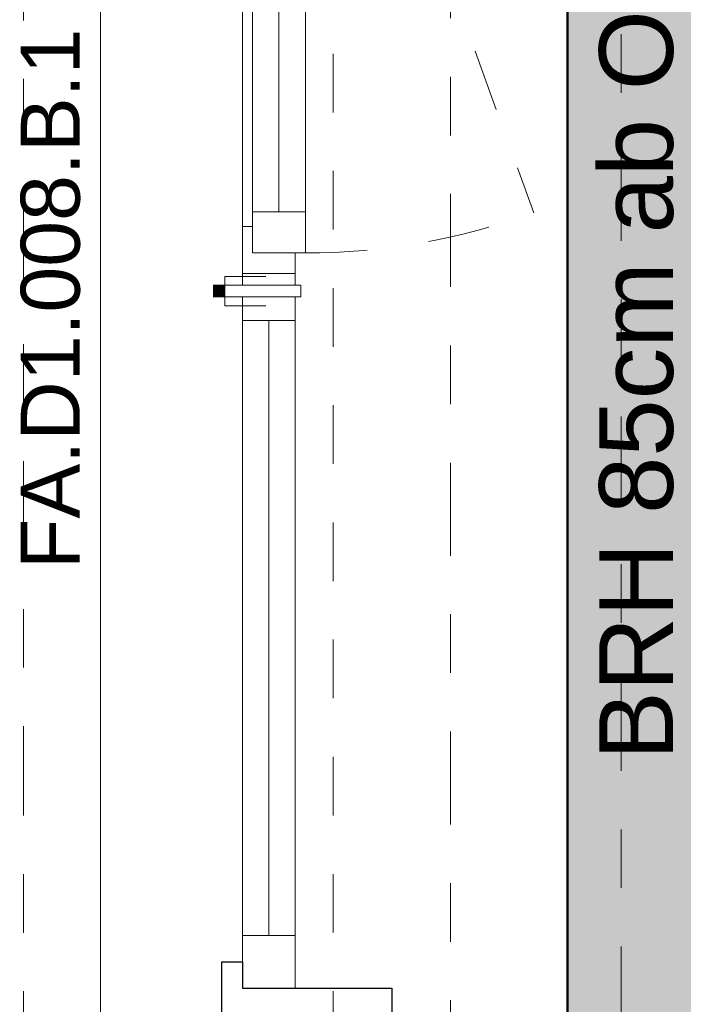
# Model space of a CAD drawing. Header units: metres. Extents: x -180 to 4, y -49 to 6.
# Tile 61 of 256: x -176.16 to -175.02, y -28.32 to -26.64. Entities that reach past the tile are written whole.
import ezdxf

# ---------------------------------------------------------------- set-up
doc = ezdxf.new("R2010")
doc.units = ezdxf.units.M
doc.header["$LTSCALE"] = 0.05
doc.header["$PDMODE"] = 1
doc.header["$PDSIZE"] = -2
for name, pattern in [('ISO-10 Strichpunktlinie', [4.699, 3.048, -0.762, 0.127, -0.762]), ('Linienart-20', [2.116531, 1.058062, -1.058469]), ('Linienart-34', [4.233, 2.116, -2.117]), ('Linienart-53', [5.291531, 3.175, -1.058062, 0.352704, -0.705764])]:
    doc.linetypes.add(name, pattern=pattern)
for name, color, linetype, lineweight, true_color in [('30 -33 Aussenwände- 7 Fassade_ Elemente', 7, 'Continuous', 9, 0x00aacc), ('30 -35 Decken- 1 Konstruktion-Träger- Stahlbeton', 7, 'Continuous', 13, 0x33aa00), ('30 -36 Dächer- 3 Dachbeläge', 7, 'Continuous', 15, 0x9999ff), ('30 -36 Dächer- 4 Dachbekleidungen', 7, 'Continuous', 9, 0xccccff), ('70 -72 Beschriftung- 1 Beschriftung allgemein', 7, 'Continuous', 9, 0xff6633), ('70 -72 Beschriftung- 7 Detailverweise Linie', 7, 'Continuous', 9, 0x00dd00), ('70 -75 Raumstempel- 1 Raumstempel', 1, 'Continuous', 50, 0xff0000), ('CW-Unsichtbar', 7, 'Continuous', 9, 0x599559)]:
    doc.layers.add(name, color=color, linetype=linetype, lineweight=lineweight, true_color=true_color)
doc.layers.add('70 -71 Achsen- 1 Gebäudeachsen', color=7, linetype='Linienart-53', lineweight=18)
doc.layers.add('Keine', color=7, linetype='Continuous', lineweight=9)
doc.styles.add('Arial', font='arial.ttf')

# ---------------------------------------------------------------- blocks, each defined once
blk = doc.blocks.new('Gruppe-5')
at = {"layer": '30 -33 Aussenwände- 7 Fassade_ Elemente', "lineweight": 9, "transparency": 33554687, "flags": 128}
for points in [[(0.1015, -3.881, 0.324435), (0.1229, -3.8741, 0.324435), (0.1229, -3.8516, 0.324435), (0.1015, -3.8446), (0.0515, -3.8607, -0.324488), (0.0301, -3.8537, -0.324488), (0.0301, -3.8312, -0.324488), (0.0515, -3.8243), (0.1015, -3.8427, 0.324435), (0.1229, -3.8358, 0.324435), (0.1229, -3.8133, 0.324435), (0.1015, -3.8063), (0.0515, -3.8224, -0.324488), (0.0301, -3.8154, -0.324488), (0.0301, -3.7929, -0.324488), (0.0515, -3.786), (0.1015, -3.8044, 0.324435), (0.1229, -3.7975, 0.324435), (0.1229, -3.775, 0.324435), (0.1015, -3.768), (0.0515, -3.7841, -0.767984), (0.0315, -3.753)], [(0.1258, -3.753, -0.426772), (0.1015, -3.7661), (0.066, -3.753)], [(0.1015, -3.9576, 1.372583), (0.1015, -3.9212), (0.0515, -3.9373, -1.372995), (0.0515, -3.9009), (0.1015, -3.9193, 1.372583), (0.1015, -3.8829), (0.0515, -3.899, -1.372995), (0.0515, -3.8626), (0.1015, -3.881, 1.372583), (0.1015, -3.8446), (0.0515, -3.8607, -1.372995), (0.0515, -3.8243), (0.1015, -3.8427, 1.372583), (0.1015, -3.8063), (0.0515, -3.8224, -1.372995), (0.0515, -3.786)], [(0.1265, -3.978, 0.513088), (0.1015, -3.9595), (0.0515, -3.9756, -1.372995), (0.0515, -3.9392), (0.1015, -3.9576, 1.372583), (0.1015, -3.9212), (0.0515, -3.9373, -1.372995), (0.0515, -3.9009), (0.1015, -3.9193, 1.372583), (0.1015, -3.8829)]]:
    blk.add_lwpolyline(points, format="xyb", dxfattribs=at)
blk = doc.blocks.new('Gruppe-6')
at = {"layer": '30 -33 Aussenwände- 7 Fassade_ Elemente', "transparency": 33554687}
blk.add_blockref('Gruppe-5', (0, 0), dxfattribs=at)
blk = doc.blocks.new('Dämmung-1')
at = {"layer": '30 -33 Aussenwände- 7 Fassade_ Elemente', "color": 7, "transparency": 33554687}
blk.add_blockref('Gruppe-6', (0, 0), dxfattribs=at)
at = {"layer": '30 -33 Aussenwände- 7 Fassade_ Elemente', "color": 0, "flags": 1}
for tag in ['prm0_value', 'prm1_value', 'prm2_value', 'prm3_value', 'prm4_value', 'prm5_value', 'prm6_value', 'IFC_UUID', 'instanceID', 'prm0_name', 'prm0_type', 'prm1_name', 'prm1_type', 'prm2_name', 'prm2_type', 'prm3_name', 'prm3_type', 'prm4_name', 'prm4_type', 'prm5_name', 'prm5_type', 'prm6_name', 'prm6_type']:
    blk.add_attdef(tag, (-175.7655, -28.197), '', height=0.00018, dxfattribs=at)
blk = doc.blocks.new('Gruppe-8')
at = {"layer": '30 -33 Aussenwände- 7 Fassade_ Elemente', "lineweight": 9, "transparency": 33554687, "flags": 128}
for points in [[(0.2065, -4.0331, 0.324435), (0.2578, -4.0164, 0.324435), (0.2578, -3.9624, 0.324435), (0.2065, -3.9457), (0.0865, -3.9842, -0.324488), (0.0352, -3.9675, -0.324488), (0.0352, -3.9136, -0.324488), (0.0865, -3.8968), (0.2065, -3.9412, 0.324435), (0.2578, -3.9244, 0.324435), (0.2578, -3.8705, 0.324435), (0.2065, -3.8538), (0.0865, -3.8923, -0.324488), (0.0352, -3.8756, -0.324488), (0.0352, -3.8216, -0.324488), (0.0865, -3.8049), (0.2065, -3.8493, 0.324435), (0.2578, -3.8325, 0.324435), (0.2578, -3.7786, 0.324435), (0.2065, -3.7618), (0.0865, -3.8004, -0.743417), (0.0365, -3.728)], [(0.2642, -3.728, -0.41215), (0.2065, -3.7573), (0.1272, -3.728)], [(0.2065, -5.1362, 1.372583), (0.2065, -5.0488), (0.0865, -5.0874, -1.372995), (0.0865, -4.9999), (0.2065, -5.0443, 1.372583), (0.2065, -4.9569), (0.0865, -4.9954, -1.372995), (0.0865, -4.908), (0.2065, -4.9524, 1.372583), (0.2065, -4.8649), (0.0865, -4.9035, -1.372995), (0.0865, -4.8161), (0.2065, -4.8604, 1.372583), (0.2065, -4.773), (0.0865, -4.8116, -1.372995), (0.0865, -4.7242), (0.2065, -4.7685, 1.372583), (0.2065, -4.6811), (0.0865, -4.7197, -1.372995), (0.0865, -4.6322), (0.2065, -4.6766, 1.372583), (0.2065, -4.5892), (0.0865, -4.6277, -1.372995), (0.0865, -4.5403), (0.2065, -4.5847, 1.372583), (0.2065, -4.4972), (0.0865, -4.5358, -1.372995), (0.0865, -4.4484), (0.2065, -4.4927, 1.372583), (0.2065, -4.4053), (0.0865, -4.4439, -1.372995), (0.0865, -4.3565), (0.2065, -4.4008, 1.372583), (0.2065, -4.3134), (0.0865, -4.352, -1.372995), (0.0865, -4.2645), (0.2065, -4.3089, 1.372583), (0.2065, -4.2215), (0.0865, -4.26, -1.372995), (0.0865, -4.1726), (0.2065, -4.217, 1.372583), (0.2065, -4.1295), (0.0865, -4.1681, -1.372995), (0.0865, -4.0807), (0.2065, -4.125, 1.372583), (0.2065, -4.0376), (0.0865, -4.0762, -1.372995), (0.0865, -3.9887), (0.2065, -4.0331, 1.372583), (0.2065, -3.9457), (0.0865, -3.9842, -1.372995), (0.0865, -3.8968), (0.2065, -3.9412, 1.372583), (0.2065, -3.8538), (0.0865, -3.8923, -1.372995), (0.0865, -3.8049)]]:
    blk.add_lwpolyline(points, format="xyb", dxfattribs=at)
blk = doc.blocks.new('Gruppe-9')
at = {"layer": '30 -33 Aussenwände- 7 Fassade_ Elemente', "transparency": 33554687}
blk.add_blockref('Gruppe-8', (0, 0), dxfattribs=at)
blk = doc.blocks.new('Dämmung-2')
at = {"layer": '30 -33 Aussenwände- 7 Fassade_ Elemente', "color": 7, "transparency": 33554687}
blk.add_blockref('Gruppe-9', (0, 0), dxfattribs=at)
at = {"layer": '30 -33 Aussenwände- 7 Fassade_ Elemente', "color": 0, "flags": 1}
for tag in ['prm0_value', 'prm1_value', 'prm2_value', 'prm3_value', 'prm4_value', 'prm5_value', 'prm6_value', 'IFC_UUID', 'instanceID', 'prm0_name', 'prm0_type', 'prm1_name', 'prm1_type', 'prm2_name', 'prm2_type', 'prm3_name', 'prm3_type', 'prm4_name', 'prm4_type', 'prm5_name', 'prm5_type', 'prm6_name', 'prm6_type']:
    blk.add_attdef(tag, (-175.7718, -27.972), '', height=0.00018, dxfattribs=at)
blk = doc.blocks.new('Gruppe-14')
at = {"layer": '30 -33 Aussenwände- 7 Fassade_ Elemente', "lineweight": 9, "transparency": 33554687, "flags": 128}
for points in [[(0.0716, -3.9999, 0.324435), (0.0844, -3.9957, 0.324435), (0.0844, -3.9822, 0.324435), (0.0716, -3.978), (0.0416, -3.9877, -0.324488), (0.0288, -3.9835, -0.324488), (0.0288, -3.97, -0.324488), (0.0416, -3.9658), (0.0716, -3.9769, 0.324435), (0.0844, -3.9727, 0.324435), (0.0845, -3.9593, 0.324435), (0.0716, -3.9551), (0.0416, -3.9647, -0.324488), (0.0288, -3.9605, -0.324488), (0.0288, -3.947, -0.324488), (0.0417, -3.9428), (0.0716, -3.9539, 0.324435), (0.0845, -3.9498, 0.324435), (0.0845, -3.9363, 0.324435), (0.0717, -3.9321), (0.0417, -3.9417, -0.688254), (0.0282, -3.925)], [(0.0855, -3.925, -0.374705), (0.0717, -3.9309), (0.0556, -3.925)], [(0.0715, -4.1378, 1.372583), (0.0715, -4.1159), (0.0415, -4.1255, -1.372995), (0.0415, -4.1037), (0.0715, -4.1148, 1.372583), (0.0715, -4.0929), (0.0415, -4.1026, -1.372995), (0.0416, -4.0807), (0.0715, -4.0918, 1.372583), (0.0716, -4.07), (0.0416, -4.0796, -1.372995), (0.0416, -4.0577), (0.0716, -4.0688, 1.372583), (0.0716, -4.047), (0.0416, -4.0566, -1.372995), (0.0416, -4.0347), (0.0716, -4.0459, 1.372583), (0.0716, -4.024), (0.0416, -4.0336, -1.372995), (0.0416, -4.0118), (0.0716, -4.0229, 1.372583), (0.0716, -4.001), (0.0416, -4.0106, -1.372995), (0.0416, -3.9888), (0.0716, -3.9999, 1.372583), (0.0716, -3.978), (0.0416, -3.9877, -1.372995), (0.0416, -3.9658), (0.0716, -3.9769, 1.372583), (0.0716, -3.9551), (0.0416, -3.9647, -1.372995), (0.0417, -3.9428)], [(0.0865, -4.15, 0.513088), (0.0715, -4.1389), (0.0415, -4.1485, -1.372995), (0.0415, -4.1267), (0.0715, -4.1378, 1.372583), (0.0715, -4.1159), (0.0415, -4.1255, -1.372995), (0.0415, -4.1037), (0.0715, -4.1148, 1.372583), (0.0715, -4.0929)]]:
    blk.add_lwpolyline(points, format="xyb", dxfattribs=at)
blk = doc.blocks.new('Gruppe-15')
at = {"layer": '30 -33 Aussenwände- 7 Fassade_ Elemente', "transparency": 33554687}
blk.add_blockref('Gruppe-14', (0, 0), dxfattribs=at)
blk = doc.blocks.new('Dämmung-4')
at = {"layer": '30 -33 Aussenwände- 7 Fassade_ Elemente', "color": 7, "transparency": 33554687}
blk.add_blockref('Gruppe-15', (0, 0), dxfattribs=at)
at = {"layer": '30 -33 Aussenwände- 7 Fassade_ Elemente', "color": 0, "flags": 1}
for tag in ['IFC_UUID', 'instanceID', 'prm0_name', 'prm0_type', 'prm0_value', 'prm1_name', 'prm1_type', 'prm1_value', 'prm2_name', 'prm2_type', 'prm2_value', 'prm3_name', 'prm3_type', 'prm3_value', 'prm4_name', 'prm4_type', 'prm4_value', 'prm5_name', 'prm5_type', 'prm5_value', 'prm6_name', 'prm6_type', 'prm6_value']:
    blk.add_attdef(tag, (-175.8494, -28.1971), '', height=0.00018, dxfattribs=at)
blk = doc.blocks.new('Gruppe-16')
at = {"color": 255}
blk.add_wipeout([(-176.018, -28.197), (-176.018, -19.947), (-175.221, -19.947), (-175.221, -28.197)], dxfattribs=at).dxf.layer = '30 -33 Aussenwände- 7 Fassade_ Elemente'
at = {"layer": '30 -33 Aussenwände- 7 Fassade_ Elemente'}
for p, q in [((-175.421, -28.147), (-175.421, -28.247)), ((-175.471, -28.197), (-175.371, -28.197))]:
    blk.add_line(p, q, dxfattribs=at)
at = {"color": 255}
blk.add_wipeout([(-175.776, -27.972), (-175.428, -27.972), (-175.428, -20.172), (-175.776, -20.172), (-175.776, -20.017), (-176.018, -20.017), (-176.018, -28.132), (-175.776, -28.132)], dxfattribs=at).dxf.layer = '30 -33 Aussenwände- 7 Fassade_ Elemente'
at = {"layer": '30 -33 Aussenwände- 7 Fassade_ Elemente', "flags": 128}
blk.add_lwpolyline([(-175.776, -27.972), (-175.428, -27.972), (-175.428, -20.172), (-175.776, -20.172), (-175.776, -20.017), (-176.018, -20.017), (-176.018, -28.132), (-175.776, -28.132)], close=True, dxfattribs=at)
at = {"color": 255}
blk.add_wipeout([(-175.968, -27.947), (-175.968, -20.197), (-175.776, -20.197), (-175.776, -27.947)], dxfattribs=at).dxf.layer = '30 -33 Aussenwände- 7 Fassade_ Elemente'
at = {"layer": '30 -33 Aussenwände- 7 Fassade_ Elemente', "flags": 128}
blk.add_lwpolyline([(-175.968, -27.947), (-175.968, -20.197), (-175.776, -20.197), (-175.776, -27.947)], close=True, dxfattribs=at)
at = {"color": 255, "lineweight": 25}
blk.add_wipeout([(-175.776, -28.197), (-175.776, -19.947), (-175.661, -19.947), (-175.661, -20.172), (-175.503, -20.172), (-175.503, -27.972), (-175.661, -27.972), (-175.661, -28.197)], dxfattribs=at).dxf.layer = '30 -33 Aussenwände- 7 Fassade_ Elemente'
at = {"layer": '30 -33 Aussenwände- 7 Fassade_ Elemente', "lineweight": 25}
blk.add_line((-175.776, -28.197), (-175.776, -19.947), dxfattribs=at)
at = {"layer": '30 -33 Aussenwände- 7 Fassade_ Elemente', "lineweight": 25, "flags": 128}
blk.add_lwpolyline([(-175.661, -19.947), (-175.661, -20.172), (-175.503, -20.172), (-175.503, -27.972), (-175.661, -27.972), (-175.661, -28.197)], dxfattribs=at)
at = {"layer": '30 -33 Aussenwände- 7 Fassade_ Elemente', "rotation": 180}
for name, p in [('Dämmung-2', (-175.4945, -31.7)), ('Dämmung-1', (-175.6345, -31.95))]:
    blk.add_blockref(name, p, dxfattribs=at)
at = {"color": 255, "lineweight": 25}
blk.add_wipeout([(-175.776, -27.972), (-175.836, -27.972), (-175.836, -28.112), (-175.968, -28.112), (-175.968, -27.947), (-175.776, -27.947)], dxfattribs=at).dxf.layer = '30 -33 Aussenwände- 7 Fassade_ Elemente'
at = {"layer": '30 -33 Aussenwände- 7 Fassade_ Elemente', "lineweight": 25, "flags": 128}
blk.add_lwpolyline([(-175.776, -27.972), (-175.836, -27.972), (-175.836, -28.112), (-175.968, -28.112), (-175.968, -27.947), (-175.776, -27.947)], close=True, dxfattribs=at)
at = {"layer": '30 -33 Aussenwände- 7 Fassade_ Elemente', "xscale": -1, "rotation": 180}
blk.add_blockref('Dämmung-4', (-175.8625, -32.122), dxfattribs=at)
blk = doc.blocks.new('Gruppe-2360')
at = {"color": 255, "linetype": 'Continuous', "lineweight": 9, "transparency": 33554687}
blk.add_wipeout([(-0.605, 0.035), (-0.605, -0.225), (0.605, -0.225), (0.605, 0.035)], dxfattribs=at).dxf.layer = '30 -33 Aussenwände- 7 Fassade_ Elemente'
at = {"layer": '30 -33 Aussenwände- 7 Fassade_ Elemente', "color": 7, "linetype": 'Continuous', "lineweight": 9, "transparency": 33554687, "flags": 128}
blk.add_lwpolyline([(-0.605, 0.035), (-0.605, -0.225), (0.605, -0.225), (0.605, 0.035)], dxfattribs=at)
blk = doc.blocks.new('Gruppe-2361')
at = {"color": 255, "linetype": 'Continuous', "lineweight": 9, "transparency": 33554687}
blk.add_wipeout([(-0.605, 0.125), (-0.605, 0.225), (0.605, 0.225), (0.605, 0.125)], dxfattribs=at).dxf.layer = '30 -33 Aussenwände- 7 Fassade_ Elemente'
at = {"layer": '30 -33 Aussenwände- 7 Fassade_ Elemente', "color": 7, "linetype": 'Continuous', "lineweight": 9, "transparency": 33554687, "flags": 128}
blk.add_lwpolyline([(-0.605, 0.125), (-0.605, 0.225), (0.605, 0.225), (0.605, 0.125)], dxfattribs=at)
blk = doc.blocks.new('Gruppe-2362')
at = {"color": 255, "linetype": 'Continuous', "lineweight": 5, "transparency": 33554687}
blk.add_wipeout([(-0.525, 0.1075), (-0.525, 0.125), (0.525, 0.125), (0.525, 0.1075)], dxfattribs=at).dxf.layer = '30 -33 Aussenwände- 7 Fassade_ Elemente'
blk = doc.blocks.new('Gruppe-2363')
at = {"layer": '30 -33 Aussenwände- 7 Fassade_ Elemente', "color": 7, "linetype": 'Continuous', "lineweight": 9, "transparency": 33554687}
blk.add_line((-0.525, 0.125), (0.525, 0.125), dxfattribs=at)
at = {"color": 255, "linetype": 'Continuous', "lineweight": 9, "transparency": 33554687}
blk.add_wipeout([(-0.5, 0.1075), (0.5, 0.1075), (0.5, 0.0175), (-0.5, 0.0175)], dxfattribs=at).dxf.layer = '30 -33 Aussenwände- 7 Fassade_ Elemente'
at = {"layer": '30 -33 Aussenwände- 7 Fassade_ Elemente', "color": 7, "linetype": 'Continuous', "lineweight": 9, "transparency": 33554687}
blk.add_line((-0.5, 0.0625), (0.5, 0.0625), dxfattribs=at)
at = {"layer": '30 -33 Aussenwände- 7 Fassade_ Elemente', "color": 7, "linetype": 'Continuous', "lineweight": 9, "transparency": 33554687, "flags": 128}
blk.add_lwpolyline([(-0.5, 0.1075), (0.5, 0.1075), (0.5, 0.0175), (-0.5, 0.0175)], close=True, dxfattribs=at)
blk = doc.blocks.new('Gruppe-2364')
at = {"color": 255, "linetype": 'Continuous', "lineweight": 9, "transparency": 33554687}
for points in [[(-0.605, 0.125), (-0.525, 0.125), (-0.525, 0.035), (-0.605, 0.035)], [(0.605, 0.125), (0.525, 0.125), (0.525, 0.035), (0.605, 0.035)]]:
    blk.add_wipeout(points, dxfattribs=at).dxf.layer = '30 -33 Aussenwände- 7 Fassade_ Elemente'
at = {"layer": '30 -33 Aussenwände- 7 Fassade_ Elemente', "color": 7, "linetype": 'Continuous', "lineweight": 9, "transparency": 33554687, "flags": 128}
for points in [[(-0.605, 0.125), (-0.525, 0.125), (-0.525, 0.035), (-0.605, 0.035)], [(0.605, 0.125), (0.525, 0.125), (0.525, 0.035), (0.605, 0.035)]]:
    blk.add_lwpolyline(points, close=True, dxfattribs=at)
at = {"color": 255, "linetype": 'Continuous', "lineweight": 9, "transparency": 33554687}
for points in [[(-0.57, 0.1075), (-0.5, 0.1075), (-0.5, 0.0175), (-0.57, 0.0175)], [(0.5, 0.1075), (0.57, 0.1075), (0.57, 0.0175), (0.5, 0.0175)]]:
    blk.add_wipeout(points, dxfattribs=at).dxf.layer = '30 -33 Aussenwände- 7 Fassade_ Elemente'
at = {"layer": '30 -33 Aussenwände- 7 Fassade_ Elemente', "color": 7, "linetype": 'Continuous', "lineweight": 9, "transparency": 33554687}
for p, q in [((-0.57, 0.0175), (-0.57, 0.1075)), ((-0.5, 0.1075), (-0.5, 0.0175)), ((-0.5, 0.0175), (-0.5, 0.1075)), ((0.5, 0.1075), (0.5, 0.0175)), ((0.5, 0.0175), (0.5, 0.1075)), ((0.57, 0.0175), (0.57, 0.1075))]:
    blk.add_line(p, q, dxfattribs=at)
at = {"layer": '30 -33 Aussenwände- 7 Fassade_ Elemente', "color": 7, "linetype": 'Continuous', "lineweight": 9, "transparency": 33554687, "flags": 128}
for points in [[(-0.57, 0.1075), (-0.5, 0.1075), (-0.5, 0.0175), (-0.57, 0.0175)], [(0.5, 0.1075), (0.57, 0.1075), (0.57, 0.0175), (0.5, 0.0175)]]:
    blk.add_lwpolyline(points, close=True, dxfattribs=at)
blk = doc.blocks.new('Gruppe-2365')
at = {"layer": '30 -33 Aussenwände- 7 Fassade_ Elemente', "color": 7, "transparency": 33554687}
for name in ['Gruppe-2361', 'Gruppe-2360']:
    blk.add_blockref(name, (0, 0), dxfattribs=at)
blk.add_blockref('Gruppe-2362', (0, 0), dxfattribs=at)
blk.add_blockref('Gruppe-2363', (0, 0), dxfattribs=at)
blk.add_blockref('Gruppe-2364', (0, 0), dxfattribs=at)
blk = doc.blocks.new('Fenster (2D)-89')
at = {"layer": 'CW-Unsichtbar', "linetype": 'Continuous', "lineweight": 5, "transparency": 33554687}
for p in [(-0.605, 0), (0.605, 0)]:
    blk.add_point(p, dxfattribs=at)
at = {"layer": '30 -33 Aussenwände- 7 Fassade_ Elemente', "color": 0, "flags": 1}
for tag in ['IFC_UUID', 'instanceID']:
    blk.add_attdef(tag, (-175.876, -27.072), '', height=0.00018, dxfattribs=at)
at = {"layer": '30 -33 Aussenwände- 7 Fassade_ Elemente', "color": 7, "transparency": 33554687}
blk.add_blockref('Gruppe-2365', (0, 0), dxfattribs=at)
blk = doc.blocks.new('Gruppe-2378')
at = {"color": 255, "linetype": 'Continuous', "lineweight": 9, "transparency": 33554687}
blk.add_wipeout([(-0.605, 0.035), (-0.605, -0.225), (0.605, -0.225), (0.605, 0.035)], dxfattribs=at).dxf.layer = '30 -33 Aussenwände- 7 Fassade_ Elemente'
at = {"layer": '30 -33 Aussenwände- 7 Fassade_ Elemente', "color": 7, "linetype": 'Continuous', "lineweight": 9, "transparency": 33554687, "flags": 128}
blk.add_lwpolyline([(-0.605, 0.035), (-0.605, -0.225), (0.605, -0.225), (0.605, 0.035)], dxfattribs=at)
blk = doc.blocks.new('Gruppe-2379')
at = {"color": 255, "linetype": 'Continuous', "lineweight": 9, "transparency": 33554687}
blk.add_wipeout([(-0.605, 0.125), (-0.605, 0.225), (0.605, 0.225), (0.605, 0.125)], dxfattribs=at).dxf.layer = '30 -33 Aussenwände- 7 Fassade_ Elemente'
at = {"layer": '30 -33 Aussenwände- 7 Fassade_ Elemente', "color": 7, "linetype": 'Continuous', "lineweight": 9, "transparency": 33554687, "flags": 128}
blk.add_lwpolyline([(-0.605, 0.125), (-0.605, 0.225), (0.605, 0.225), (0.605, 0.125)], dxfattribs=at)
blk = doc.blocks.new('Gruppe-2380')
at = {"color": 255, "linetype": 'Continuous', "lineweight": 5, "transparency": 33554687}
blk.add_wipeout([(-0.525, 0.1075), (-0.525, 0.125), (0.525, 0.125), (0.525, 0.1075)], dxfattribs=at).dxf.layer = '30 -33 Aussenwände- 7 Fassade_ Elemente'
blk = doc.blocks.new('Gruppe-2381')
at = {"layer": '30 -33 Aussenwände- 7 Fassade_ Elemente', "color": 7, "linetype": 'Continuous', "lineweight": 9, "transparency": 33554687}
blk.add_line((-0.525, 0.125), (0.525, 0.125), dxfattribs=at)
at = {"color": 255, "linetype": 'Continuous', "lineweight": 9, "transparency": 33554687}
blk.add_wipeout([(-0.525, 0.125), (0.525, 0.125), (0.525, 0.035), (-0.525, 0.035)], dxfattribs=at).dxf.layer = '30 -33 Aussenwände- 7 Fassade_ Elemente'
at = {"layer": '30 -33 Aussenwände- 7 Fassade_ Elemente', "color": 7, "linetype": 'Continuous', "lineweight": 9, "transparency": 33554687}
blk.add_line((0.525, 0.08), (-0.525, 0.08), dxfattribs=at)
at = {"layer": '30 -33 Aussenwände- 7 Fassade_ Elemente', "color": 7, "linetype": 'Continuous', "lineweight": 9, "transparency": 33554687, "flags": 128}
blk.add_lwpolyline([(-0.525, 0.125), (0.525, 0.125), (0.525, 0.035), (-0.525, 0.035)], close=True, dxfattribs=at)
blk = doc.blocks.new('Gruppe-2382')
at = {"color": 255, "linetype": 'Continuous', "lineweight": 9, "transparency": 33554687}
for points in [[(-0.605, 0.125), (-0.525, 0.125), (-0.525, 0.035), (-0.605, 0.035)], [(0.605, 0.125), (0.525, 0.125), (0.525, 0.035), (0.605, 0.035)]]:
    blk.add_wipeout(points, dxfattribs=at).dxf.layer = '30 -33 Aussenwände- 7 Fassade_ Elemente'
at = {"layer": '30 -33 Aussenwände- 7 Fassade_ Elemente', "color": 7, "linetype": 'Continuous', "lineweight": 9, "transparency": 33554687}
for p, q in [((-0.605, 0.035), (-0.605, 0.125)), ((-0.525, 0.035), (-0.525, 0.125)), ((0.525, 0.035), (0.525, 0.125)), ((0.605, 0.035), (0.605, 0.125))]:
    blk.add_line(p, q, dxfattribs=at)
at = {"layer": '30 -33 Aussenwände- 7 Fassade_ Elemente', "color": 7, "linetype": 'Continuous', "lineweight": 9, "transparency": 33554687, "flags": 128}
for points in [[(-0.605, 0.125), (-0.525, 0.125), (-0.525, 0.035), (-0.605, 0.035)], [(0.605, 0.125), (0.525, 0.125), (0.525, 0.035), (0.605, 0.035)]]:
    blk.add_lwpolyline(points, close=True, dxfattribs=at)
blk = doc.blocks.new('Gruppe-2383')
at = {"layer": '30 -33 Aussenwände- 7 Fassade_ Elemente', "color": 7, "transparency": 33554687}
for name in ['Gruppe-2379', 'Gruppe-2378']:
    blk.add_blockref(name, (0, 0), dxfattribs=at)
blk.add_blockref('Gruppe-2380', (0, 0), dxfattribs=at)
blk.add_blockref('Gruppe-2381', (0, 0), dxfattribs=at)
blk.add_blockref('Gruppe-2382', (0, 0), dxfattribs=at)
blk = doc.blocks.new('Fenster (2D)-90')
at = {"layer": 'CW-Unsichtbar', "linetype": 'Continuous', "lineweight": 5, "transparency": 33554687}
for p in [(-0.605, 0), (0.605, 0)]:
    blk.add_point(p, dxfattribs=at)
at = {"layer": '30 -33 Aussenwände- 7 Fassade_ Elemente', "color": 0, "flags": 1}
for tag in ['IFC_UUID', 'instanceID']:
    blk.add_attdef(tag, (-175.876, -28.282), '', height=0.00018, dxfattribs=at)
at = {"layer": '30 -33 Aussenwände- 7 Fassade_ Elemente', "color": 7, "transparency": 33554687}
blk.add_blockref('Gruppe-2383', (0, 0), dxfattribs=at)
blk = doc.blocks.new('Gruppe-2439')
at = {"color": 255}
blk.add_wipeout([(-175.686, -27.072), (-175.686, -28.292), (-175.776, -28.292), (-175.776, -27.072)], dxfattribs=at).dxf.layer = '30 -33 Aussenwände- 7 Fassade_ Elemente'
at = {"layer": '30 -33 Aussenwände- 7 Fassade_ Elemente', "flags": 128}
blk.add_lwpolyline([(-175.686, -27.072), (-175.686, -28.292), (-175.776, -28.292), (-175.776, -27.072)], close=True, dxfattribs=at)
at = {"color": 255, "lineweight": 18}
for points in [[(-175.686, -27.072), (-175.686, -27.152), (-175.776, -27.152), (-175.776, -27.072)], [(-175.686, -28.202), (-175.686, -28.292), (-175.776, -28.292), (-175.776, -28.202)]]:
    blk.add_wipeout(points, dxfattribs=at).dxf.layer = '30 -33 Aussenwände- 7 Fassade_ Elemente'
at = {"layer": '30 -33 Aussenwände- 7 Fassade_ Elemente', "lineweight": 18}
blk.add_line((-175.731, -27.152), (-175.731, -28.202), dxfattribs=at)
at = {"layer": '30 -33 Aussenwände- 7 Fassade_ Elemente', "lineweight": 18, "flags": 128}
for points in [[(-175.686, -27.072), (-175.686, -27.152), (-175.776, -27.152), (-175.776, -27.072)], [(-175.686, -28.202), (-175.686, -28.292), (-175.776, -28.292), (-175.776, -28.202)]]:
    blk.add_lwpolyline(points, close=True, dxfattribs=at)
at = {"color": 255}
blk.add_wipeout([(-175.686, -25.852), (-175.686, -27.072), (-175.776, -27.072), (-175.776, -25.852)], dxfattribs=at).dxf.layer = '30 -33 Aussenwände- 7 Fassade_ Elemente'
at = {"layer": '30 -33 Aussenwände- 7 Fassade_ Elemente', "flags": 128}
blk.add_lwpolyline([(-175.686, -25.852), (-175.686, -27.072), (-175.776, -27.072), (-175.776, -25.852)], close=True, dxfattribs=at)
at = {"color": 255, "lineweight": 18}
for points in [[(-175.686, -25.852), (-175.686, -25.942), (-175.776, -25.942), (-175.776, -25.852)], [(-175.686, -26.992), (-175.686, -27.072), (-175.776, -27.072), (-175.776, -26.992)]]:
    blk.add_wipeout(points, dxfattribs=at).dxf.layer = '30 -33 Aussenwände- 7 Fassade_ Elemente'
at = {"layer": '30 -33 Aussenwände- 7 Fassade_ Elemente', "lineweight": 18, "flags": 128}
for points in [[(-175.686, -25.852), (-175.686, -25.942), (-175.776, -25.942), (-175.776, -25.852)], [(-175.686, -26.992), (-175.686, -27.072), (-175.776, -27.072), (-175.776, -26.992)]]:
    blk.add_lwpolyline(points, close=True, dxfattribs=at)
at = {"color": 255}
blk.add_wipeout([(-175.6685, -25.897), (-175.6685, -27.037), (-175.7585, -27.037), (-175.7585, -25.897)], dxfattribs=at).dxf.layer = '30 -33 Aussenwände- 7 Fassade_ Elemente'
at = {"layer": '30 -33 Aussenwände- 7 Fassade_ Elemente', "flags": 128}
blk.add_lwpolyline([(-175.6685, -25.897), (-175.6685, -27.037), (-175.7585, -27.037), (-175.7585, -25.897)], close=True, dxfattribs=at)
at = {"color": 255, "lineweight": 18}
for points in [[(-175.6685, -25.897), (-175.6685, -25.967), (-175.7585, -25.967), (-175.7585, -25.897)], [(-175.6685, -26.967), (-175.6685, -27.037), (-175.7585, -27.037), (-175.7585, -26.967)]]:
    blk.add_wipeout(points, dxfattribs=at).dxf.layer = '30 -33 Aussenwände- 7 Fassade_ Elemente'
at = {"layer": '30 -33 Aussenwände- 7 Fassade_ Elemente', "linetype": 'Linienart-34'}
blk.add_line((-175.6685, -25.897), (-175.2786, -26.9683), dxfattribs=at)
at = {"layer": '30 -33 Aussenwände- 7 Fassade_ Elemente', "lineweight": 18}
blk.add_line((-175.7135, -26.967), (-175.7135, -25.967), dxfattribs=at)
at = {"layer": '30 -33 Aussenwände- 7 Fassade_ Elemente', "lineweight": 18, "flags": 128}
for points in [[(-175.6685, -25.897), (-175.6685, -25.967), (-175.7585, -25.967), (-175.7585, -25.897)], [(-175.6685, -26.967), (-175.6685, -27.037), (-175.7585, -27.037), (-175.7585, -26.967)]]:
    blk.add_lwpolyline(points, close=True, dxfattribs=at)
at = {"layer": '30 -33 Aussenwände- 7 Fassade_ Elemente', "linetype": 'Linienart-34'}
blk.add_arc((-175.6685, -25.897), 1.14, 270, 290, dxfattribs=at)
blk = doc.blocks.new('Gruppe-2453')
at = {"layer": '30 -33 Aussenwände- 7 Fassade_ Elemente', "rotation": 90}
blk.add_blockref('Fenster (2D)-89', (-175.651, -26.467), dxfattribs=at)
at = {"layer": '30 -33 Aussenwände- 7 Fassade_ Elemente', "insert": (-175.1671, -27.072), "char_height": 0.125861, "width": 2.76, "attachment_point": 2, "rotation": 90, "line_spacing_factor": 0.970891, "style": 'Arial'}
blk.add_mtext('BRH 85cm ab OK FF', dxfattribs=at)
at = {"layer": '30 -33 Aussenwände- 7 Fassade_ Elemente', "rotation": 90}
blk.add_blockref('Fenster (2D)-90', (-175.651, -27.677), dxfattribs=at)
at = {"color": 255}
blk.add_wipeout([(-176.018, -22.947), (-176.018, -31.197), (-175.221, -31.197), (-175.221, -22.947)], dxfattribs=at).dxf.layer = '30 -33 Aussenwände- 7 Fassade_ Elemente'
blk.add_wipeout([(-175.776, -23.172), (-175.221, -23.172), (-175.221, -30.972), (-175.776, -30.972), (-175.776, -31.127), (-176.018, -31.127), (-176.018, -23.017), (-175.776, -23.017)], dxfattribs=at).dxf.layer = '30 -33 Aussenwände- 7 Fassade_ Elemente'
at = {"layer": '30 -33 Aussenwände- 7 Fassade_ Elemente', "flags": 128}
blk.add_lwpolyline([(-175.776, -23.172), (-175.221, -23.172), (-175.221, -30.972), (-175.776, -30.972), (-175.776, -31.127), (-176.018, -31.127), (-176.018, -23.017), (-175.776, -23.017)], close=True, dxfattribs=at)
at = {"layer": '30 -33 Aussenwände- 7 Fassade_ Elemente', "color": 7}
blk.add_blockref('Gruppe-2439', (0, 0), dxfattribs=at)
at = {"color": 255, "lineweight": 25}
blk.add_wipeout([(-175.811, -28.247), (-175.776, -28.247), (-175.776, -28.292), (-175.521, -28.292), (-175.521, -28.412), (-175.776, -28.412), (-175.776, -28.457), (-175.811, -28.457)], dxfattribs=at).dxf.layer = '30 -33 Aussenwände- 7 Fassade_ Elemente'
at = {"layer": '30 -33 Aussenwände- 7 Fassade_ Elemente', "lineweight": 25, "flags": 128}
blk.add_lwpolyline([(-175.811, -28.247), (-175.776, -28.247), (-175.776, -28.292), (-175.521, -28.292), (-175.521, -28.412), (-175.776, -28.412), (-175.776, -28.457), (-175.811, -28.457)], close=True, dxfattribs=at)
blk = doc.blocks.new('Gruppe-9713')
at = {"layer": '30 -35 Decken- 1 Konstruktion-Träger- Stahlbeton', "color": 7, "linetype": 'Linienart-20', "lineweight": 13, "transparency": 33554687}
for p, q in [((-175.621, -11.897), (-175.621, -30.997)), ((-175.221, -11.897), (-175.221, -30.997))]:
    blk.add_line(p, q, dxfattribs=at)
at = {"layer": '30 -35 Decken- 1 Konstruktion-Träger- Stahlbeton', "color": 0, "flags": 1}
for tag in ['IFC_UUID', 'instanceID']:
    blk.add_attdef(tag, (-175.621, -30.997), '', height=0.00018, dxfattribs=at)
blk = doc.blocks.new('_01-OG1_Tragwerk (2D)')
at = {"layer": '30 -33 Aussenwände- 7 Fassade_ Elemente', "color": 7}
blk.add_blockref('Gruppe-16', (0, 0), dxfattribs=at)
blk.add_blockref('Gruppe-2453', (0, 0), dxfattribs=at)
at = {"layer": '30 -35 Decken- 1 Konstruktion-Träger- Stahlbeton'}
blk.add_blockref('Gruppe-9713', (0, 0), dxfattribs=at)
blk = doc.blocks.new('Gruppe-14964')
at = {"color": 255}
blk.add_wipeout([(-175.736, -27.112), (-175.806, -27.112), (-175.806, -27.092), (-175.736, -27.092)], dxfattribs=at).dxf.layer = '30 -36 Dächer- 4 Dachbekleidungen'
at = {"layer": '30 -36 Dächer- 3 Dachbeläge', "linetype": 'Continuous', "lineweight": 0, "transparency": 33554687}
blk.add_hatch(color=254, dxfattribs=at).paths.add_polyline_path([(-175.826, -27.112), (-175.806, -27.112), (-175.806, -27.092), (-175.826, -27.092)])
at = {"layer": '30 -36 Dächer- 3 Dachbeläge', "color": 254, "linetype": 'Continuous', "lineweight": 9, "true_color": 0xccccff, "transparency": 33554687, "flags": 128}
blk.add_lwpolyline([(-175.826, -27.112), (-175.806, -27.112), (-175.806, -27.092), (-175.826, -27.092)], dxfattribs=at)
at = {"layer": '30 -36 Dächer- 4 Dachbekleidungen', "flags": 128}
for points in [[(-175.736, -27.077), (-175.806, -27.077), (-175.806, -27.092)], [(-175.736, -27.112), (-175.806, -27.112), (-175.806, -27.092), (-175.736, -27.092)], [(-175.736, -27.127), (-175.806, -27.127), (-175.806, -27.112)]]:
    blk.add_lwpolyline(points, dxfattribs=at)
at = {"color": 255}
blk.add_wipeout([(-175.736, -27.112), (-175.676, -27.112), (-175.676, -27.092), (-175.736, -27.092)], dxfattribs=at).dxf.layer = '30 -36 Dächer- 4 Dachbekleidungen'
at = {"layer": '30 -36 Dächer- 4 Dachbekleidungen', "flags": 128}
blk.add_lwpolyline([(-175.736, -27.112), (-175.676, -27.112), (-175.676, -27.092), (-175.736, -27.092)], dxfattribs=at)
blk = doc.blocks.new('Gruppe-15083')
at = {"layer": '70 -72 Beschriftung- 1 Beschriftung allgemein', "color": 7}
blk.add_blockref('Gruppe-14964', (0, 0), dxfattribs=at)
blk = doc.blocks.new('_OG1_2D (2D)')
at = {"layer": '70 -75 Raumstempel- 1 Raumstempel', "linetype": 'Continuous', "lineweight": 0, "true_color": 0xff0000}
blk.add_hatch(color=1, dxfattribs=at).paths.add_polyline_path([(-168.02099996, -20.14704198), (-168.02099996, -23.14704198), (-160.34599996, -23.14704198), (-160.34599996, -30.99704198), (-175.22099996, -30.99704198), (-175.22099996, -20.14704198)])
at = {"layer": '70 -72 Beschriftung- 7 Detailverweise Linie', "linetype": 'ISO-10 Strichpunktlinie', "flags": 128}
blk.add_lwpolyline([(-176.14966208, -31.164), (-176.14966208, -22.964), (-175.12966208, -22.964), (-175.12966208, -31.164)], close=True, dxfattribs=at)
at = {"layer": '70 -75 Raumstempel- 1 Raumstempel', "flags": 128}
blk.add_lwpolyline([(-168.02099996, -20.14704198), (-168.02099996, -23.14704198), (-160.34599996, -23.14704198), (-160.34599996, -30.99704198), (-175.22099996, -30.99704198), (-175.22099996, -20.14704198)], close=True, dxfattribs=at)
at = {"layer": 'Keine', "color": 7}
blk.add_blockref('Gruppe-15083', (0, 0), dxfattribs=at)
blk = doc.blocks.new('_OG1_2D Bemaßung_ Beschriftung (2D)')
at = {"layer": '70 -72 Beschriftung- 1 Beschriftung allgemein', "insert": (-176.15412199, -27.1151196), "char_height": 0.1006886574, "width": 1.6, "attachment_point": 2, "rotation": 90, "line_spacing_factor": 0.970891, "style": 'Arial'}
blk.add_mtext('FA.D1.008.B.1', dxfattribs=at)
blk = doc.blocks.new('_Achsen (3D)')
at = {"layer": '70 -71 Achsen- 1 Gebäudeachsen', "transparency": 33554687}
blk.add_line((-175.421, 3.8), (-175.421, -46.172), dxfattribs=at)

msp = doc.modelspace()

# ---------------------------------------------------------------- block references
at = {"layer": 'Keine', "color": 1}
msp.add_blockref('_01-OG1_Tragwerk (2D)', (0, 0), dxfattribs=at)

# ---------------------------------------------------------------- next in the draw order: block references
msp.add_blockref('_OG1_2D (2D)', (0, 0), dxfattribs=at)

# ---------------------------------------------------------------- next in the draw order: block references
msp.add_blockref('_OG1_2D Bemaßung_ Beschriftung (2D)', (0, 0), dxfattribs=at)

# ---------------------------------------------------------------- next in the draw order: block references
msp.add_blockref('_Achsen (3D)', (0, 0), dxfattribs=at)

doc.saveas('drawing.dxf')
